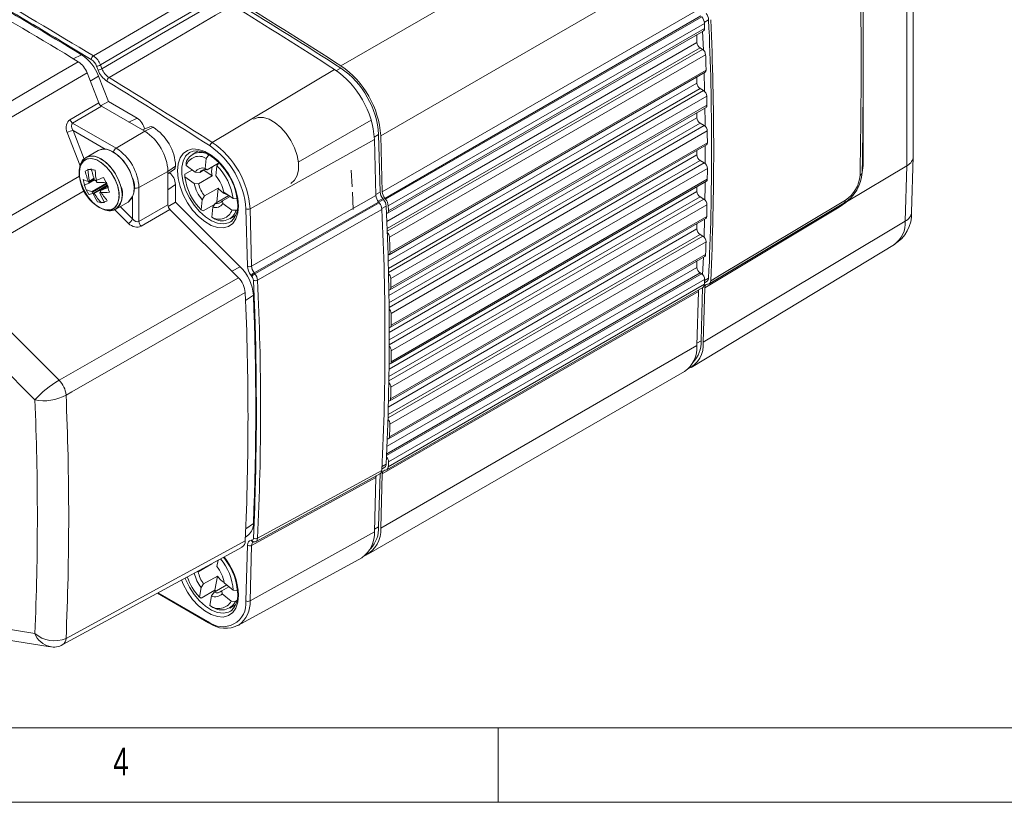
# Model space of a CAD drawing. Header units: millimetres. Extents: x 5 to 415, y 5 to 292.
# Tile 7 of 40: x 178 to 244, y 5 to 58. Entities that reach past the tile are written whole.
import ezdxf

# ---------------------------------------------------------------- set-up
doc = ezdxf.new("R2010")
doc.units = ezdxf.units.MM
doc.styles.add('SLDTEXTSTYLE0', font='TXT', dxfattribs={"width": 0.75})

msp = doc.modelspace()

# ---------------------------------------------------------------- linework, layer by layer
at = {"color": 7, "linetype": 'Continuous', "lineweight": 0}
for p, q in [((199.448, 54.446), (220.661, 66.692)), ((237.429, 47.732), (237.429, 63.061)), ((202.118, 49.747), (223.331, 61.993)), ((234.485, 60.548), (234.485, 57.194)), ((202.219, 45.987), (223.432, 58.233)), ((223.609, 57.791), (202.396, 45.545)), ((202.446, 45.482), (223.66, 57.728)), ((224.123, 57.521), (223.83, 57.352)), ((223.836, 57.294), (202.623, 45.048)), ((202.638, 44.701), (223.851, 56.947)), ((202.529, 44), (223.332, 56.01)), ((223.545, 55.642), (202.548, 43.521)), ((202.554, 43.336), (223.708, 55.548)), ((182.041, 55.183), (181.485, 54.917)), ((223.92, 55.19), (202.707, 42.944)), ((183.149, 54.157), (183.05, 54.415)), ((183.311, 54.506), (183.411, 54.249)), ((190.811, 49.304), (199.024, 54.201)), ((199.147, 54.118), (199.44, 54.287)), ((183.178, 53.746), (182.628, 53.407)), ((202.74, 41.91), (223.954, 54.156)), ((202.618, 41.323), (223.332, 53.281)), ((223.545, 52.914), (202.63, 40.84)), ((202.636, 40.565), (223.786, 52.775)), ((223.998, 52.413), (202.784, 40.167)), ((181.259, 50.825), (183.191, 51.957)), ((183.374, 51.728), (181.442, 50.597)), ((202.796, 39.552), (224.009, 51.798)), ((234.485, 52.183), (234.485, 47.751)), ((185.768, 50.928), (185.216, 50.665)), ((202.665, 39.028), (223.332, 50.959)), ((181.442, 50.597), (184.367, 48.908)), ((186.846, 50.321), (186.28, 50.051)), ((223.545, 50.591), (202.671, 38.541)), ((202.675, 38.225), (223.82, 50.432)), ((181.94, 47.736), (181.078, 49.958)), ((181.47, 50.095), (182.213, 48.181)), ((183.626, 48.85), (181.47, 50.095)), ((184.367, 48.908), (186.28, 50.051)), ((201.686, 49.656), (201.976, 49.823)), ((224.032, 50.067), (202.819, 37.821)), ((193.345, 44.842), (201.694, 49.502)), ((202.824, 37.029), (224.038, 49.276)), ((202.685, 36.537), (223.332, 48.457)), ((188.352, 47.712), (187.836, 47.357)), ((202.684, 35.722), (223.825, 47.927)), ((223.545, 48.089), (202.685, 36.047)), ((234.485, 47.751), (234.423, 47.291)), ((237.321, 44.017), (237.429, 47.732)), ((181.893, 47.037), (172.542, 41.615)), ((185.889, 46.272), (187.836, 47.357)), ((224.038, 47.558), (202.824, 35.312)), ((185.889, 46.272), (185.889, 43.993)), ((188.339, 46.475), (187.836, 46.128)), ((202.82, 34.579), (224.033, 46.825)), ((173.098, 40.755), (182.219, 46.045)), ((185.469, 44.164), (185.469, 45.659)), ((193.449, 40.99), (201.795, 45.742)), ((201.793, 45.806), (202.08, 45.971)), ((223.545, 45.64), (202.666, 33.587)), ((202.672, 34.08), (223.332, 46.007)), ((184.635, 44.996), (185.469, 44.164)), ((185.889, 43.993), (187.836, 45.105)), ((201.971, 45.3), (193.626, 40.547)), ((202.257, 45.529), (201.938, 45.345)), ((201.989, 45.278), (202.309, 45.464)), ((202.486, 45.03), (202.189, 44.859)), ((202.661, 33.291), (223.798, 45.493)), ((224.01, 45.121), (202.797, 32.875)), ((232.892, 44.944), (223.861, 39.545)), ((233.359, 45.303), (233.342, 45.287)), ((233.501, 45.449), (233.379, 45.309)), ((185.188, 43.856), (184.251, 44.79)), ((187.975, 44.794), (186.029, 43.682)), ((193.169, 40.986), (193.065, 44.839)), ((193.345, 44.842), (193.449, 40.99)), ((202.781, 32.082), (223.995, 44.329)), ((237.321, 44.017), (223.755, 35.898)), ((202.605, 30.814), (223.737, 43.014)), ((223.545, 43.125), (202.612, 31.041)), ((202.625, 31.538), (223.332, 43.492)), ((223.949, 42.637), (202.736, 30.391)), ((202.707, 29.533), (223.92, 41.779)), ((180.534, 33.337), (173.098, 40.755)), ((192.688, 40.956), (192.117, 40.662)), ((193.469, 40.301), (193.416, 40.366)), ((193.626, 40.547), (193.678, 40.482)), ((202.512, 28.285), (223.639, 40.481)), ((223.545, 40.536), (202.517, 28.397)), ((202.538, 28.899), (223.332, 40.904)), ((202.623, 27.526), (223.836, 39.773)), ((223.851, 40.101), (202.638, 27.855)), ((223.848, 40.035), (224.123, 40.194)), ((171.693, 39.212), (178.909, 32.014)), ((193.576, 39.049), (193.048, 38.689)), ((223.432, 39.299), (202.219, 27.053)), ((223.614, 35.989), (223.336, 35.828)), ((202.118, 23.411), (223.331, 35.657)), ((202.211, 27.544), (202.486, 27.703)), ((201.795, 26.808), (193.449, 22.25)), ((193.576, 23.724), (193.06, 23.366)), ((193.345, 18.517), (201.694, 23.166)), ((201.698, 23.337), (201.976, 23.498)), ((193.416, 22.591), (193.469, 22.596)), ((193.065, 18.524), (193.169, 22.257)), ((193.449, 22.25), (193.345, 18.517)), ((187.19, 19.071), (190.523, 17.147)), ((178.909, 16.343), (172.359, 17.371)), ((9.996, 10), (245, 10)), ((210, 5), (209.999, 10)), ((5, 5), (415, 5))]:
    msp.add_line(p, q, dxfattribs=at)
at = {"color": 7, "linetype": 'Continuous', "lineweight": 15}
for p, q in [((237.85, 48.339), (237.85, 63.662)), ((202.576, 44.551), (223.789, 56.797)), ((223.332, 56.533), (223.332, 56.01)), ((223.721, 56.758), (223.771, 55.501)), ((223.545, 55.642), (223.708, 55.548)), ((182.412, 53.965), (183.191, 51.957)), ((183.839, 52.042), (183.178, 53.746)), ((202.678, 41.764), (223.892, 54.01)), ((223.332, 53.687), (223.332, 53.281)), ((223.545, 52.914), (223.786, 52.775)), ((183.839, 52.042), (183.322, 51.766)), ((183.374, 51.728), (186.28, 50.051)), ((183.839, 52.042), (185.768, 50.928)), ((202.734, 39.409), (223.947, 51.655)), ((223.332, 51.3), (223.332, 50.959)), ((186.621, 50.352), (186.133, 50.136)), ((196.586, 47.982), (201.471, 50.802)), ((223.545, 50.591), (223.82, 50.432)), ((202.08, 45.971), (201.976, 49.823)), ((202.118, 49.747), (202.219, 45.987)), ((201.795, 45.742), (201.694, 49.502)), ((202.762, 36.891), (223.975, 49.137)), ((183.159, 48.762), (182.348, 48.294)), ((189.327, 48.644), (189.283, 48.619)), ((189.882, 48.73), (189.485, 48.501)), ((190.57, 48.464), (190.413, 48.225)), ((223.332, 48.766), (223.332, 48.457)), ((237.742, 44.615), (237.85, 48.324)), ((189.053, 47.747), (189.051, 47.929)), ((189.675, 47.31), (189.053, 47.747)), ((190.413, 48.225), (190.345, 47.546)), ((191.225, 47.899), (190.47, 47.463)), ((191.048, 47.053), (191.116, 47.732)), ((191.116, 47.732), (191.273, 47.97)), ((223.545, 48.089), (223.825, 47.927)), ((237.429, 47.732), (233.379, 45.309)), ((187.836, 47.187), (188.267, 47.501)), ((187.836, 47.357), (187.836, 45.105)), ((188.975, 47.161), (189.475, 47.45)), ((188.975, 47.161), (188.977, 46.979)), ((188.977, 46.979), (189.598, 46.542)), ((189.967, 47.286), (189.675, 47.31)), ((190.811, 47.048), (189.891, 46.518)), ((189.967, 47.286), (190.296, 47.475)), ((190.245, 47.446), (190.811, 47.048)), ((190.345, 47.546), (190.47, 47.463)), ((200.199, 46.308), (200.142, 47.436)), ((234.425, 47.297), (234.424, 47.285)), ((182.524, 46.558), (182.918, 46.785)), ((182.905, 46.816), (182.528, 46.598)), ((182.548, 46.677), (182.885, 46.871)), ((182.878, 46.89), (182.562, 46.708)), ((183.706, 46.559), (182.744, 46.003)), ((182.778, 45.967), (183.729, 46.516)), ((183.769, 46.426), (182.856, 45.899)), ((182.893, 45.874), (183.78, 46.385)), ((183.301, 46.064), (183.791, 46.347)), ((188.339, 46.475), (188.339, 45.294)), ((189.598, 46.542), (189.891, 46.518)), ((202.757, 34.444), (223.971, 46.69)), ((223.332, 46.322), (223.332, 46.007)), ((183.278, 45.945), (183.328, 45.974)), ((190.296, 45.703), (190.138, 45.456)), ((190.296, 45.703), (191.215, 46.234)), ((191.914, 45.738), (190.999, 45.21)), ((191.215, 46.234), (191.121, 45.28)), ((191.502, 45.387), (192.003, 45.675)), ((192.21, 45.53), (191.588, 45.966)), ((223.545, 45.64), (223.798, 45.493)), ((184.348, 44.83), (185.159, 45.298)), ((187.853, 44.997), (188.339, 45.294)), ((192.688, 40.956), (188.339, 45.294)), ((190.138, 45.456), (190.071, 44.777)), ((190.954, 45.139), (190.197, 44.702)), ((190.774, 44.284), (190.841, 44.962)), ((190.841, 44.962), (190.999, 45.21)), ((191.502, 45.387), (191.512, 45.199)), ((191.512, 45.199), (192.134, 44.762)), ((192.495, 45.511), (192.21, 45.53)), ((202.022, 45.237), (201.971, 45.3)), ((202.257, 45.529), (202.309, 45.464)), ((202.396, 45.545), (202.446, 45.482)), ((224.159, 39.811), (233.196, 45.214)), ((233.196, 45.214), (233.202, 45.217)), ((184.348, 44.83), (184.388, 44.855)), ((187.975, 44.794), (192.561, 40.219)), ((190.071, 44.777), (190.197, 44.702)), ((190.9, 44.208), (190.774, 44.284)), ((191.985, 44.171), (192.376, 44.397)), ((192.134, 44.762), (192.419, 44.743)), ((192.485, 44.781), (192.419, 44.743)), ((192.03, 43.963), (192.137, 44.039)), ((202.719, 31.951), (223.933, 44.197)), ((223.332, 43.851), (223.332, 43.492)), ((223.847, 44.148), (223.815, 42.952)), ((223.545, 43.125), (223.737, 43.014)), ((222.953, 34.187), (236.587, 42.452)), ((202.645, 29.405), (223.858, 41.652)), ((223.332, 41.348), (223.332, 40.904)), ((223.769, 41.6), (223.72, 40.416)), ((223.545, 40.536), (223.639, 40.481)), ((223.841, 39.883), (224.02, 39.986)), ((224.084, 39.787), (224.037, 39.783)), ((202.52, 27.319), (223.733, 39.565)), ((223.331, 35.657), (223.432, 39.299)), ((223.713, 39.554), (223.614, 35.989)), ((223.861, 39.545), (223.755, 35.898)), ((201.291, 21.682), (222.504, 33.928)), ((201.976, 23.498), (202.076, 27.094)), ((202.204, 27.392), (202.382, 27.495)), ((202.396, 27.292), (202.446, 27.296)), ((193.748, 22.514), (202.092, 27.072)), ((201.694, 23.166), (201.795, 26.808)), ((202.118, 23.411), (202.219, 27.053)), ((193.037, 22.81), (193.239, 22.957)), ((193.575, 22.473), (193.628, 22.478)), ((180.783, 15.585), (192.811, 22.129)), ((191.124, 20.832), (191.202, 21.254)), ((192.537, 16.862), (200.841, 21.423)), ((189.801, 20.491), (189.872, 20.482)), ((190.791, 21.013), (189.872, 20.482)), ((190.778, 21.023), (190.791, 21.013)), ((190.233, 19.656), (191.153, 20.186)), ((191.153, 20.186), (190.977, 19.242)), ((190.063, 19.418), (189.944, 18.778)), ((190.977, 19.242), (190.058, 18.712)), ((190.233, 19.656), (190.063, 19.418)), ((191.779, 19.591), (190.928, 19.099)), ((190.977, 19.242), (191.048, 19.169)), ((191.463, 19.208), (191.925, 19.474)), ((191.463, 19.208), (191.471, 19.006)), ((192.219, 19.238), (191.605, 19.73)), ((192.502, 19.206), (192.219, 19.238)), ((187.129, 19.038), (190.564, 17.055)), ((189.944, 18.778), (190.058, 18.712)), ((190.638, 18.222), (190.757, 18.862)), ((190.757, 18.862), (190.928, 19.099)), ((191.471, 19.006), (192.084, 18.514)), ((192.084, 18.514), (192.368, 18.482)), ((192.463, 18.537), (192.368, 18.482)), ((190.752, 18.156), (190.638, 18.222)), ((191.985, 18.042), (192.376, 18.268)), ((192.03, 17.833), (192.137, 17.909)), ((192.596, 16.897), (192.537, 16.862)), ((173.187, 16.502), (179.924, 15.444))]:
    msp.add_line(p, q, dxfattribs=at)
at = {"color": 7, "linetype": 'Continuous', "lineweight": 0, "flags": 128}
for points in [[(182.837, 55.106), (183.696, 55.609), (188.267, 58.284), (191.126, 59.957)], [(191.6, 59.357), (187.317, 56.85), (183.311, 54.506)], [(183.411, 54.249), (187.411, 56.589), (191.7, 59.099)], [(192.172, 58.5), (191.029, 57.832), (186.458, 55.157), (183.883, 53.65)], [(182.694, 54.865), (180.762, 56.033), (180.625, 56.115)], [(181.818, 54.715), (180.39, 53.879), (174.676, 50.535), (169.87, 47.723)], [(170.464, 46.972), (175.915, 50.162), (182.412, 53.965)], [(184.335, 44.823), (184.434, 44.889), (184.625, 45.124), (184.736, 45.449), (184.76, 45.844), (184.694, 46.284), (184.545, 46.741), (184.32, 47.188), (184.034, 47.595), (183.704, 47.937), (183.353, 48.192), (183.001, 48.345), (182.671, 48.387), (182.383, 48.313), (182.339, 48.289)], [(184.659, 46.419), (184.485, 46.876), (184.24, 47.313), (183.94, 47.704), (183.602, 48.022), (183.248, 48.249), (182.9, 48.37), (182.58, 48.377), (182.349, 48.295)], [(192.575, 45.029), (192.531, 44.562), (192.398, 44.167), (192.183, 43.862), (191.896, 43.659), (191.549, 43.568), (191.157, 43.593), (190.737, 43.732), (190.308, 43.98), (189.888, 44.325), (189.496, 44.753), (189.149, 45.245), (188.862, 45.779), (188.647, 46.332), (188.515, 46.88), (188.47, 47.399), (188.515, 47.866), (188.647, 48.26), (188.862, 48.566), (189.149, 48.768), (189.496, 48.859), (189.888, 48.834), (190.308, 48.695), (190.737, 48.447), (191.157, 48.102), (191.549, 47.674), (191.896, 47.182), (192.183, 46.648), (192.398, 46.095), (192.531, 45.547), (192.575, 45.029)], [(189.283, 48.619), (189.274, 48.613), (189.024, 48.377), (188.85, 48.044), (188.761, 47.629), (188.761, 47.152), (188.85, 46.635), (189.024, 46.101), (189.274, 45.577), (189.589, 45.086), (189.954, 44.652), (190.352, 44.294), (190.765, 44.03), (191.173, 43.872), (191.557, 43.827), (191.899, 43.897), (192.03, 43.963)], [(182.188, 46.106), (182.443, 45.682), (182.752, 45.314), (183.093, 45.026), (183.442, 44.837), (183.777, 44.762), (184.074, 44.804), (184.313, 44.961), (184.477, 45.222), (184.557, 45.569), (184.545, 45.98), (184.443, 46.425), (184.259, 46.874), (184.003, 47.298), (183.695, 47.666), (183.354, 47.954), (183.005, 48.143), (182.67, 48.219), (182.373, 48.177), (182.134, 48.02), (181.969, 47.759), (181.89, 47.411), (181.902, 47.001), (182.003, 46.555), (182.188, 46.106)], [(184.465, 46.354), (184.292, 46.805), (184.047, 47.235), (183.745, 47.614), (183.408, 47.916), (183.059, 48.121), (182.72, 48.214), (182.416, 48.191), (182.167, 48.051), (181.989, 47.805), (181.966, 47.75)], [(234.485, 47.751), (234.442, 47.722), (234.423, 47.706)], [(183.494, 44.819), (183.727, 44.766), (184.031, 44.789), (184.28, 44.929), (184.457, 45.175), (184.55, 45.51), (184.553, 45.913), (184.465, 46.354)], [(193.678, 40.482), (197.781, 42.82), (202.022, 45.237)], [(224.26, 40.017), (224.955, 40.433), (227.733, 42.094), (233.299, 45.421)], [(233.342, 45.287), (233.327, 45.273), (232.892, 44.944)], [(232.909, 45.042), (232.907, 45.038), (232.892, 44.944)], [(202.198, 44.803), (201.479, 44.393), (198.604, 42.755), (193.855, 40.048)], [(192.561, 40.219), (186.023, 36.478), (180.534, 33.337)], [(193.686, 37.062), (193.662, 37.828), (193.574, 40.041)], [(180.999, 32.342), (181.377, 32.559), (187.128, 35.85), (193.025, 39.226)], [(193.855, 22.724), (194.432, 23.039), (197.308, 24.61), (202.198, 27.281)], [(193.574, 22.734), (193.662, 24.845), (193.671, 25.125)], [(193.025, 22.55), (191.587, 21.768), (185.837, 18.64), (180.999, 16.008)], [(193.855, 22.724), (193.831, 22.61), (193.769, 22.528), (193.745, 22.519)], [(192.575, 18.899), (192.531, 18.432), (192.398, 18.038), (192.183, 17.732), (191.896, 17.53), (191.549, 17.439), (191.157, 17.464), (190.737, 17.603), (190.308, 17.851), (189.888, 18.196), (189.496, 18.624), (189.149, 19.116), (188.862, 19.65), (188.743, 19.931)], [(188.992, 20.055), (189.024, 19.972), (189.274, 19.448), (189.589, 18.957), (189.954, 18.523), (190.352, 18.165), (190.765, 17.901), (191.173, 17.743), (191.557, 17.698), (191.899, 17.768), (192.03, 17.833)]]:
    msp.add_lwpolyline(points, dxfattribs=at)
at = {"color": 7, "linetype": 'Continuous', "lineweight": 15, "flags": 128}
for points in [[(223.82, 53.968), (223.848, 52.859), (223.851, 52.725)], [(223.873, 51.612), (223.886, 50.671), (223.889, 50.38)], [(196.086, 46.539), (196.092, 46.542), (196.337, 46.759), (196.507, 47.073), (196.593, 47.47), (196.592, 47.928), (196.502, 48.425), (196.329, 48.936), (196.08, 49.435), (195.77, 49.898), (195.412, 50.301), (195.026, 50.623), (194.63, 50.85), (194.245, 50.969), (193.889, 50.974), (193.586, 50.869)], [(186.621, 50.352), (186.716, 50.366), (186.846, 50.321)], [(223.897, 49.092), (223.898, 48.497), (223.897, 47.871)], [(182.34, 48.283), (182.31, 48.271), (182.094, 48.065), (181.951, 47.788), (181.881, 47.447), (181.89, 47.05), (181.98, 46.624), (182.133, 46.217), (182.186, 46.107)], [(185.159, 45.298), (185.245, 45.357), (185.436, 45.592), (185.547, 45.917), (185.57, 46.312), (185.505, 46.752), (185.355, 47.209), (185.13, 47.656), (184.844, 48.063), (184.515, 48.405), (184.164, 48.66), (183.812, 48.814), (183.482, 48.855), (183.194, 48.781), (183.159, 48.762)], [(185.469, 46.887), (185.296, 47.344), (185.051, 47.782), (184.75, 48.172), (184.412, 48.49), (184.058, 48.717), (183.711, 48.838), (183.391, 48.845), (183.159, 48.762)], [(189.292, 48.619), (189.532, 48.722), (189.82, 48.743), (190.171, 48.672), (190.54, 48.506), (190.915, 48.253), (191.28, 47.919), (191.621, 47.519), (191.652, 47.473)], [(188.267, 47.501), (188.326, 47.577), (188.352, 47.712)], [(223.889, 46.643), (223.886, 46.338), (223.873, 45.434)], [(182.186, 46.107), (182.305, 45.891), (182.572, 45.511), (182.882, 45.186), (183.22, 44.935), (183.573, 44.774), (183.924, 44.719), (184.21, 44.767), (184.324, 44.833)], [(200.265, 44.797), (200.264, 44.816), (200.214, 45.971)], [(233.379, 45.309), (233.365, 45.302), (233.361, 45.302), (233.359, 45.302), (233.359, 45.303)], [(202.507, 44.538), (202.51, 44.538), (202.547, 44.54), (202.58, 44.554), (202.606, 44.578), (202.625, 44.611), (202.636, 44.653), (202.638, 44.701)], [(202.606, 41.751), (202.611, 41.75), (202.649, 41.752), (202.681, 41.765), (202.707, 41.789), (202.726, 41.821), (202.738, 41.862), (202.74, 41.91)], [(202.659, 39.397), (202.666, 39.396), (202.703, 39.398), (202.736, 39.41), (202.762, 39.433), (202.781, 39.465), (202.793, 39.505), (202.796, 39.552)], [(202.684, 36.879), (202.694, 36.877), (202.73, 36.879), (202.763, 36.891), (202.789, 36.913), (202.809, 36.944), (202.82, 36.984), (202.824, 37.029)], [(202.198, 27.281), (202.172, 27.163), (202.109, 27.083), (202.09, 27.076)], [(193.555, 22.466), (193.56, 22.47), (193.575, 22.473)], [(193.628, 22.484), (193.69, 22.49), (193.745, 22.519)], [(191.568, 21.453), (191.621, 21.39), (191.652, 21.344)], [(192.468, 19.607), (192.481, 19.515), (192.502, 19.206)]]:
    msp.add_lwpolyline(points, dxfattribs=at)
at = {"color": 7, "linetype": 'Continuous', "lineweight": 15}
for centre, radius, start, end in [((-14.666, -268.184), 377.982, 58.67949, 61.32589), ((-14.303, -268.593), 378.658, 58.76659, 61.23878), ((-16.306, -271.862), 382.559, 59.01767, 60.03827), ((-178.609, 54.87), 413.104, 358.94962, 0.71643), ((-18, -284.042), 401.88, 57.31487, 58.46813), ((-17.432, -283.718), 401.599, 57.31479, 58.48141), ((-17.576, -283.797), 401.88, 57.31487, 58.46812), ((223.057, 57.23), 0.782, 4.71514, 39.54633), ((223.344, 57.457), 0.782, 4.69436, 39.54844), ((35.995, 48.857), 188.327, 357.36333, 2.63667), ((35.949, 48.778), 188.514, 357.33631, 2.66369), ((223.703, 56.921), 0.15, 304.88381, 10.33307), ((20.41, 48.078), 203.635, 2.49647, 2.59413), ((223.793, 56.031), 0.461, 182.60548, 237.39452), ((223.458, 55.157), 0.464, 4.0682, 57.29069), ((180.402, 52.717), 2.961, 20.33637, 56.3921), ((24.632, 48.24), 199.409, 1.70003, 1.99743), ((180.956, 53.423), 1.553, 20.3979, 56.27006), ((195.482, 49.081), 6.226, 3.87734, 55.32877), ((196.075, 49.423), 5.914, 3.87734, 55.32877), ((195.906, 49.326), 6.226, 3.87734, 55.32877), ((223.807, 54.132), 0.148, 304.60878, 9.35292), ((223.793, 53.302), 0.461, 182.60548, 237.39452), ((223.536, 52.385), 0.463, 3.47456, 57.33039), ((29.07, 48.354), 194.97, 1.01204, 1.19289), ((223.865, 51.776), 0.146, 304.37961, 8.50513), ((185.165, 49.993), 1.113, 10.30371, 57.14139), ((223.793, 50.98), 0.461, 182.60548, 237.39452), ((185.082, 47.563), 3.273, 2.60548, 57.39452), ((223.571, 50.043), 0.462, 2.96672, 57.36699), ((184.458, 47.203), 3.381, 2.60548, 57.39452), ((33.283, 48.409), 190.756, 0.26034, 0.49815), ((223.894, 49.257), 0.144, 304.1379, 7.57726), ((182.599, 47.713), 0.622, 113.26564, 164.0402), ((190.011, 47.625), 1.008, 56.37462, 162.41034), ((189.923, 47.447), 0.92, 57.80915, 160.97581), ((223.793, 48.478), 0.461, 182.60548, 237.39452), ((184.504, 47.209), 2.595, 167.96267, 247.08986), ((190.149, 47.035), 0.548, 68.95753, 149.82743), ((191.932, 47.354), 1.163, 164.76814, 195.22379), ((188.537, 45.077), 3.7, 7.02586, 45.82551), ((223.577, 47.539), 0.461, 2.41666, 57.4094), ((183.937, 43.548), 4.163, 107.39401, 113.33327), ((187.058, 48.427), 4.885, 192.49711, 201.98749), ((187.355, 89.991), 42.776, 263.43892, 264.09234), ((187.457, 47.694), 4.993, 182.28144, 191.39602), ((187.462, 48.577), 4.885, 192.49711, 201.98749), ((187.942, 47.641), 4.993, 182.28144, 191.39602), ((175.692, 65.046), 19.716, 291.66124, 293.38768), ((191.118, 50.37), 8.334, 204.22222, 209.29495), ((187.235, 46.423), 1.106, 2.69489, 49.86845), ((192.65, 47.431), 3.7, 187.02586, 225.82551), ((190.344, 47.018), 0.462, 74.17957, 144.6054), ((189.245, 45.479), 2.394, 11.7477, 41.10368), ((188.465, 44.967), 4.054, 2.02751, 38.18144), ((37.578, 48.409), 186.462, 359.51325, 359.73856), ((231.842, 47.412), 2.58, 301.78961, 357.18411), ((182.861, 48.418), 1.769, 246.10965, 259.79655), ((185.699, 47.472), 3.617, 190.70564, 201.83501), ((181.412, 49.736), 3.368, 283.66486, 289.28993), ((185.905, 47.915), 3.973, 201.43139, 212.08578), ((182.969, 46.538), 0.445, 172.28446, 177.50709), ((182.796, 46.58), 0.266, 151.39581, 158.74855), ((182.612, 46.246), 0.596, 53.22344, 57.52206), ((182.466, 46.075), 0.821, 41.43648, 44.90706), ((183.302, 52.653), 6.039, 267.90717, 273.9353), ((176.024, 64.387), 19.716, 291.66124, 293.38768), ((191.589, 48.561), 8.107, 193.79038, 198.75028), ((184.237, 46.303), 1.364, 312.52072, 25.3491), ((191.942, 47.03), 2.394, 191.7477, 221.10368), ((191.914, 47.015), 2.083, 193.81336, 219.03802), ((223.884, 46.812), 0.15, 305.50418, 5.05652), ((183.058, 47.745), 1.769, 246.10965, 259.79655), ((181.744, 49.077), 3.368, 283.66486, 289.28993), ((183.36, 46.547), 0.821, 221.43648, 224.90706), ((186.42, 47.376), 3.904, 201.14777, 211.88822), ((183.213, 46.376), 0.596, 233.22344, 237.52206), ((186.832, 48.29), 4.62, 211.5304, 221.38047), ((183.029, 46.042), 0.266, 331.39581, 338.74855), ((186.905, 47.323), 3.904, 201.14777, 211.88822), ((183.498, 51.98), 6.039, 267.90717, 273.9353), ((182.857, 46.083), 0.445, 352.28446, 357.50709), ((187.236, 48.44), 4.62, 211.5304, 221.38047), ((192.295, 47.024), 1.338, 216.19567, 253.64991), ((202.854, 46.024), 0.776, 183.86726, 219.63491), ((202.993, 46.04), 0.776, 183.86726, 219.63491), ((223.793, 46.028), 0.461, 182.60548, 237.39452), ((183.572, 47.347), 2.087, 257.05301, 270.47826), ((182.746, 47.522), 2.368, 285.13922, 295.58806), ((191.038, 45.474), 0.548, 248.95753, 329.82743), ((191.125, 45.654), 0.462, 254.17957, 324.6054), ((191.121, 45.009), 1.4, 315.56741, 4.15736), ((201.419, 44.739), 0.782, 4.7235, 39.53798), ((201.707, 44.966), 0.782, 4.69436, 39.54844), ((201.844, 44.984), 0.782, 4.71514, 39.54633), ((14.358, 36.366), 188.327, 357.36333, 2.63667), ((-0.804, 35.831), 203.635, 2.49647, 2.59413), ((223.551, 45.106), 0.46, 1.87506, 57.45398), ((41.848, 48.353), 182.191, 358.73436, 358.98349), ((183.909, 45.509), 0.8, 242.81063, 307.03201), ((191.264, 45.062), 0.92, 237.80915, 340.97581), ((191.458, 45.047), 1.008, 236.37462, 342.41034), ((13.888, 36.042), 188.514, 357.33632, 2.66368), ((223.847, 44.318), 0.148, 305.21327, 4.15228), ((235.354, 44.512), 2.39, 300.57711, 2.47247), ((202.232, 42.907), 0.476, 4.52852, 46.93888), ((223.793, 43.513), 0.461, 182.60548, 237.39452), ((223.491, 42.627), 0.458, 1.31564, 57.50296), ((3.419, 35.994), 199.409, 1.70003, 1.99743), ((46.198, 48.236), 177.839, 357.91927, 358.19601), ((223.775, 41.771), 0.145, 304.91973, 3.20454), ((190.557, 38.804), 3.029, 4.65083, 45.29794), ((202.31, 40.134), 0.475, 3.93841, 46.40739), ((223.793, 40.925), 0.461, 182.60548, 237.39452), ((223.394, 40.096), 0.457, 0.73586, 57.55688), ((191.439, 39.09), 1.592, 4.90105, 45.19232), ((7.857, 36.108), 194.97, 1.01204, 1.19289), ((223.595, 39.763), 0.241, 304.92143, 2.21076), ((50.115, 48.078), 173.92, 357.26295, 357.37144), ((223.882, 40.185), 0.242, 304.93048, 2.24468), ((224.049, 39.997), 0.212, 279.46219, 5.57374), ((4.689, 30.888), 188.521, 357.46508, 2.53492), ((4.529, 31.386), 189.202, 357.67885, 2.32115), ((223.78, 39.295), 0.348, 162.17604, 179.26548), ((202.346, 37.793), 0.474, 3.43131, 45.95738), ((12.07, 36.163), 190.756, 0.26034, 0.49815), ((5.872, 31.327), 187.901, 358.10847, 1.74916), ((221.967, 35.71), 1.798, 294.22246, 6.0074), ((221.641, 35.892), 1.975, 315.89563, 2.81547), ((202.353, 35.288), 0.472, 2.87965, 45.47465), ((16.365, 36.163), 186.462, 359.51325, 359.73856), ((221.379, 35.528), 1.956, 305.09428, 3.77256), ((202.694, 34.559), 0.128, 262.1051, 9.09862), ((202.327, 32.855), 0.471, 2.33401, 45.00399), ((20.635, 36.107), 182.191, 358.73436, 358.98349), ((202.656, 32.065), 0.126, 260.31449, 7.96264), ((202.268, 30.377), 0.469, 1.76783, 44.52254), ((24.985, 35.99), 177.839, 357.91927, 358.19601), ((202.582, 29.518), 0.125, 258.47659, 6.76068), ((202.171, 27.846), 0.467, 1.17822, 44.02841), ((28.902, 35.831), 173.92, 357.26295, 357.37144), ((202.433, 27.08), 0.215, 99.93289, 187.08268), ((202.244, 27.693), 0.242, 304.93048, 2.24468), ((202.411, 27.506), 0.212, 279.51778, 5.52963), ((192.608, 23.692), 0.968, 310.6177, 1.85135), ((199.752, 23.035), 1.945, 304.04076, 3.85906), ((200.282, 23.246), 1.843, 295.20421, 5.12925), ((200.004, 23.401), 1.975, 315.89563, 2.81547), ((192.579, 22.523), 0.447, 300.50765, 3.41607), ((188.629, 18.996), 3.598, 3.85762, 40.72854), ((188.465, 18.838), 4.054, 2.02751, 38.18144), ((189.297, 19.378), 2.335, 8.68205, 38.53766), ((192.802, 21.401), 3.879, 199.08491, 222.54487), ((191.928, 20.895), 2.379, 192.30422, 218.38583), ((191.868, 20.862), 2.032, 190.78337, 216.43634), ((192.554, 21.175), 1.715, 215.21468, 236.33459), ((191.114, 19.553), 0.491, 247.63933, 315.23091), ((191.238, 18.979), 0.966, 231.6251, 331.24515), ((191.024, 19.377), 0.58, 242.55836, 320.31188), ((191.121, 18.879), 1.4, 315.56741, 4.15736), ((191.429, 18.968), 1.057, 230.20938, 332.66087), ((191.695, 18.552), 1.875, 232.92604, 298.78948), ((180.193, 16.5), 1.081, 255.4276, 302.84002)]:
    msp.add_arc(centre, radius, start, end, dxfattribs=at)
at = {"color": 7, "linetype": 'Continuous', "lineweight": 0}
for centre, radius, start, end in [((-13.721, -267.523), 377.789, 58.64866, 61.35672), ((-171.423, 54.65), 405.778, 358.93203, 0.73306), ((183.009, 54.841), 0.316, 123.01289, 175.73136), ((182.177, 54.091), 0.931, 20.37584, 56.27072), ((182.141, 54.068), 1.25, 20.49764, 56.14892), ((182.933, 55.169), 0.763, 278.7762, 299.67583), ((183.033, 54.912), 0.763, 278.7762, 299.67583), ((184.57, 54.677), 1.236, 200.28728, 236.22932), ((184.607, 54.7), 1.555, 200.40839, 236.10821), ((184.055, 53.384), 0.317, 122.9832, 175.50571), ((-26.06, -288.699), 401.595, 57.31479, 58.48159), ((-26.098, -288.768), 401.394, 57.31479, 58.48159), ((181.701, 50.993), 0.473, 200.7311, 236.85804), ((181.645, 48.964), 1.145, 98.7762, 119.67583), ((184.624, 48.519), 0.467, 123.37249, 163.3087), ((182.584, 46.121), 3.308, 2.60548, 57.39452), ((190.986, 49.031), 0.324, 122.79196, 174.02474), ((187.479, 44.46), 5.599, 3.87734, 55.32877), ((187.448, 44.443), 5.911, 3.87734, 55.32877), ((232.125, 47.24), 2.165, 302.82967, 355.95443), ((234.159, 47.324), 0.268, 297.84684, 351.57976), ((183.395, 45.832), 1.393, 315.47622, 24.90725), ((185.68, 46.689), 0.467, 256.69325, 296.62292), ((233.052, 45.413), 0.246, 307.34163, 1.76842), ((193.201, 45.125), 0.317, 244.53053, 297.01688), ((236.992, 44.696), 0.755, 295.89502, 353.8246), ((184.816, 44.476), 0.724, 300.92427, 334.44171), ((186.371, 44.022), 0.482, 183.51158, 224.86226), ((235.528, 43.904), 1.797, 306.11952, 3.61056), ((193.305, 41.272), 0.317, 244.53053, 297.01688), ((194.011, 39.889), 0.763, 120.31917, 141.23118), ((194.063, 39.823), 0.763, 120.31917, 141.23118), ((193.065, 39.98), 0.792, 4.94159, 39.30098), ((193.106, 40.002), 0.47, 4.75326, 39.48932), ((193.707, 40.336), 0.323, 245.83, 297.18488), ((5.729, 31.386), 188.325, 357.36367, 2.63633), ((183.777, 27.692), 6.51, 119.87795, 138.40475), ((179.376, 32.19), 1.63, 5.3575, 44.70318), ((179.506, 35.025), 3.07, 258.78444, 299.08792), ((-7.765, 24.178), 186.838, 357.59647, 2.40353), ((-7.072, 24.175), 188.248, 357.51342, 2.48658), ((193.575, 22.639), 0.166, 196.92939, 270.19255), ((193.448, 22.721), 0.127, 279.47745, 5.61926), ((193.627, 22.644), 0.166, 196.90983, 270.5352), ((193.724, 22.988), 0.295, 239.58852, 296.33639), ((193.315, 22.519), 0.3, 240.81977, 296.5116), ((188.179, 18.712), 4.4, 2.43442, 38.9069), ((191.516, 18.348), 1.559, 230.38541, 6.49135), ((191.477, 18.398), 1.872, 306.68958, 3.63909), ((193.211, 18.786), 0.3, 240.81977, 296.5116), ((190.621, 17.136), 0.0988, 173.76566, 234.89587), ((180.212, 17.788), 1.946, 227.94932, 293.84044), ((180.175, 16.776), 1.338, 198.90182, 259.13574), ((180.522, 15.985), 0.477, 303.20568, 2.76916)]:
    msp.add_arc(centre, radius, start, end, dxfattribs=at)
at = {"color": 7, "linetype": 'Continuous', "lineweight": 15}
for centre, major_axis, ratio, start_param, end_param in [((183.374, 51.973), (-0.15, 0.26), 0.577483, 1.309268, 2.356289), ((236.35, 48.353), (1.5, -0.022), 0.586689, 5.523724, 6.291669), ((202.148, 45.551), (-0.25, 0.433), 0.577483, 0.817057, 1.832498), ((188.048, 44.982), (-0.15, 0.26), 0.577505, 0.785508, 2.007026), ((224.214, 39.328), (-0.25, 0.433), 0.577382, 6.021315, 7.035675), ((202.148, 26.591), (-0.25, 0.433), 0.57728, 0.391989, 0.753713)]:
    msp.add_ellipse(centre, major_axis=major_axis, ratio=ratio, start_param=start_param, end_param=end_param, dxfattribs=at)
at = {"color": 7, "linetype": 'Continuous', "lineweight": 0}
for centre, major_axis, ratio, start_param, end_param in [((181.511, 50.198), (-0.153, 0.667), 0.709684, 0.218749, 1.772092), ((181.691, 50.212), (-0.257, 0.379), 0.543656, 6.241984, 7.795327), ((185.612, 44.11), (0.567, -0.27), 0.728858, 4.261457, 5.8148), ((185.681, 44.296), (-0.227, 0.29), 0.675014, 1.497127, 3.05047), ((193.664, 40.718), (-0.35, 0.606), 0.577483, 0.817057, 1.832498), ((193.805, 40.8), (-0.251, 0.432), 0.583888, 0.815572, 1.831013), ((193.664, 21.953), (-0.35, 0.606), 0.57728, 6.021458, 7.036899), ((193.805, 22.035), (-0.254, 0.431), 0.578751, 6.270779, 7.031319)]:
    msp.add_ellipse(centre, major_axis=major_axis, ratio=ratio, start_param=start_param, end_param=end_param, dxfattribs=at)

# ---------------------------------------------------------------- texts
at = {"color": 7, "linetype": 'Continuous', "lineweight": 0, "insert": (184.167, 8.668), "char_height": 1.852, "attachment_point": 1, "style": 'SLDTEXTSTYLE0'}
msp.add_mtext('4', dxfattribs=at)

doc.saveas('drawing.dxf')
